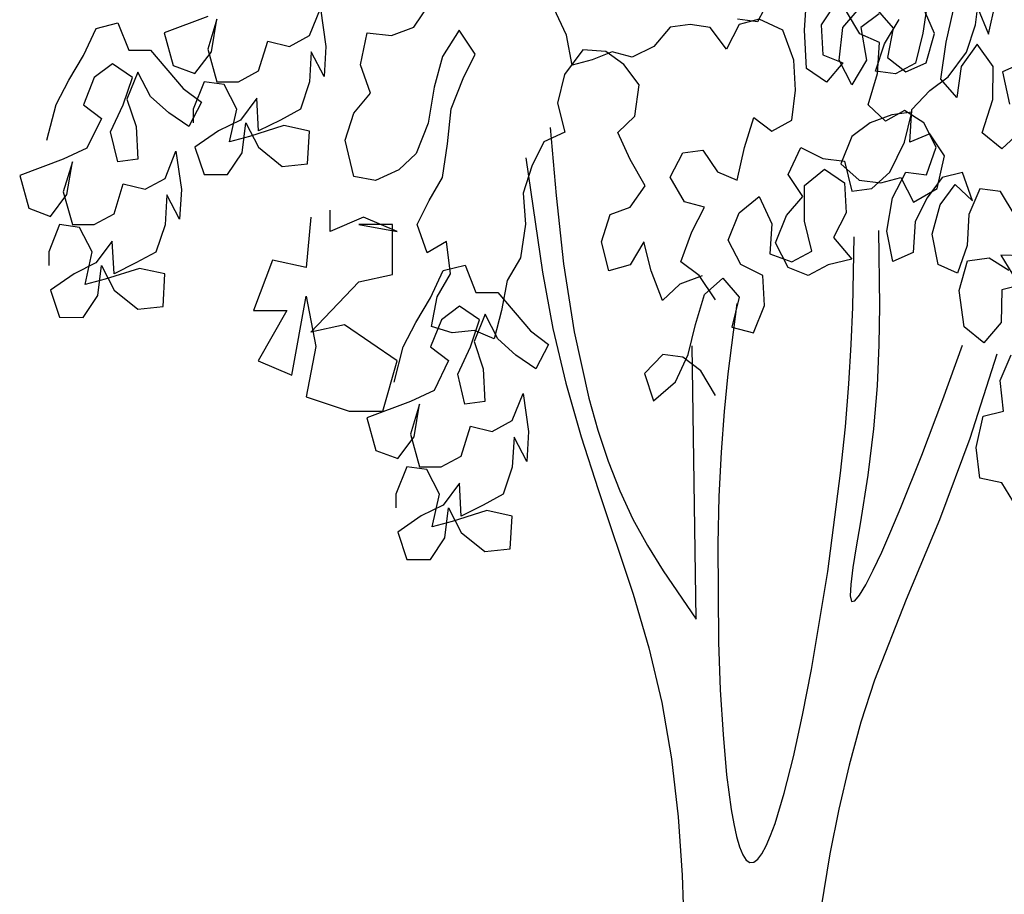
# Model space of a CAD drawing. Header units: metres. Extents: x 197542 to 199322, y 355606 to 356153.
# Tile 7 of 19: x 198999.45 to 199000.78, y 355624.63 to 355625.82. Entities that reach past the tile are written whole.
import ezdxf

# ---------------------------------------------------------------- set-up
doc = ezdxf.new("R2010")
doc.units = ezdxf.units.M

# ---------------------------------------------------------------- blocks, each defined once
blk = doc.blocks.new('boom1')
at = {"color": 88, "true_color": 0x186100}
blk.add_line((-0.05516756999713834, 1.106622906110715), (-0.06205761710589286, 1.416278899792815), dxfattribs=at)
for points in [[(-0.04479893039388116, 1.495828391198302), (-0.08296761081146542, 1.486395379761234), (-0.1121545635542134, 1.467932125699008), (-0.1316659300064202, 1.501360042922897), (-0.1442917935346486, 1.534239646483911), (-0.1671415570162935, 1.508342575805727), (-0.2037138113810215, 1.501554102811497), (-0.2163396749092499, 1.534433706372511), (-0.2014235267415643, 1.565120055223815), (-0.1674958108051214, 1.57350495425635), (-0.1420015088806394, 1.597805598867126), (-0.1673502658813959, 1.627540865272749), (-0.1884580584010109, 1.658324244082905), (-0.159271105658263, 1.676787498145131), (-0.1522885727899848, 1.712263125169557), (-0.1781856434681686, 1.735112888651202), (-0.2088719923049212, 1.750029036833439), (-0.2475404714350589, 1.751722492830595), (-0.2788721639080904, 1.723729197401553), (-0.2911437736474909, 1.691446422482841), (-0.2785179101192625, 1.658566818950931), (-0.3140420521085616, 1.647537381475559), (-0.3342472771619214, 1.620043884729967), (-0.3491634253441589, 1.589357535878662), (-0.3450194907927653, 1.55438170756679), (-0.3535984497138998, 1.516261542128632), (-0.3764482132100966, 1.490364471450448), (-0.3860752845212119, 1.456485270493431), (-0.3983468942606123, 1.424202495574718), (-0.4322260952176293, 1.433829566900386), (-0.4698464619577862, 1.4312820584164), (-0.5053220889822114, 1.438264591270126), (-0.4956950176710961, 1.472143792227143), (-0.4728452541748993, 1.498040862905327), (-0.47963372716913, 1.534613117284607), (-0.512513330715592, 1.521987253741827), (-0.5293801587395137, 1.553818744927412), (-0.509174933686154, 1.581312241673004), (-0.486325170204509, 1.607209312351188), (-0.4777462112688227, 1.645329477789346), (-0.4718117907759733, 1.685046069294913), (-0.4510582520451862, 1.719425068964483), (-0.4308530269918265, 1.746918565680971), (-0.4577982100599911, 1.774009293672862), (-0.4864853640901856, 1.744419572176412), (-0.5003533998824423, 1.709492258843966), (-0.510528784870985, 1.66872755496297), (-0.5312823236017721, 1.6343485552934), (-0.5604692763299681, 1.61588530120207), (-0.6002343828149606, 1.603807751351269), (-0.6373064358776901, 1.608145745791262), (-0.6520285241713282, 1.649507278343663), (-0.6371123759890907, 1.680193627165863), (-0.6089735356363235, 1.702897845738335), (-0.6258403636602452, 1.73472933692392), (-0.6146168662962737, 1.771253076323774), (-0.5733038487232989, 1.76796319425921), (-0.5351351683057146, 1.777396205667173), (-0.5080444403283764, 1.804341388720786)], [(-0.02235823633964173, 1.468424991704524), (-0.05013412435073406, 1.496251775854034), (-0.08101035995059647, 1.511725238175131), (-0.06244503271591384, 1.545687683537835), (-0.04079632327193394, 1.57346922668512), (-0.07477007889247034, 1.579678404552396), (-0.09945692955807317, 1.607502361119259), (-0.07780822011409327, 1.63528390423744), (-0.04382598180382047, 1.638341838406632), (-0.01913630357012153, 1.613606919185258), (0.01483462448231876, 1.604308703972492), (0.02722470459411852, 1.641365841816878), (0.04270099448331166, 1.67533111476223), (0.07357723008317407, 1.659857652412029), (0.1075679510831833, 1.672182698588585), (0.1137771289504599, 1.706156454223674), (0.1107191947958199, 1.740138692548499), (0.09221607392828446, 1.774135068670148), (0.05206989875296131, 1.786527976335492), (0.01808483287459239, 1.780381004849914), (-0.003563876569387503, 1.75259946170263), (-0.03134259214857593, 1.777337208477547), (-0.06531917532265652, 1.780457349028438), (-0.09930141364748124, 1.777399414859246), (-0.1271225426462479, 1.755801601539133), (-0.1642023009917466, 1.743479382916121), (-0.198176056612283, 1.749688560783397), (-0.2321639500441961, 1.74045255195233), (-0.266149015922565, 1.734305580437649), (-0.275385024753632, 1.768293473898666), (-0.2969800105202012, 1.79920364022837)], [(0.4893809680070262, 1.233932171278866), (0.4642424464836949, 1.261348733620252), (0.4268782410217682, 1.266418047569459), (0.421121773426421, 1.301164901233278), (0.4328256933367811, 1.336607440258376), (0.4675725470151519, 1.342363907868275), (0.4618160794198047, 1.377110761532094), (0.4803285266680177, 1.406266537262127)], [(0.4999015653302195, 1.518533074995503), (0.4627112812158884, 1.519237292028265), (0.4878498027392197, 1.491820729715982)], [(0.4990234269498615, 1.485707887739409), (0.4642765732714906, 1.479951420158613), (0.4635723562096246, 1.442761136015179), (0.4338862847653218, 1.41971820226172), (0.4003654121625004, 1.438056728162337), (0.392165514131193, 1.479264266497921), (0.4061389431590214, 1.512611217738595), (0.4431553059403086, 1.51627209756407), (0.4765022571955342, 1.502298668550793)], [(0.4871626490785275, 1.563931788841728), (0.4620241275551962, 1.591348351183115), (0.4269294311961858, 1.594322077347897), (0.4084169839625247, 1.565166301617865), (0.4054432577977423, 1.530071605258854), (0.3892003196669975, 1.498820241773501), (0.3560272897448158, 1.508428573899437), (0.3459057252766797, 1.543001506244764), (0.3598791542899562, 1.576348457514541), (0.3852001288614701, 1.599217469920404), (0.4143559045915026, 1.580705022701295), (0.3977736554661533, 1.61283452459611), (0.3630268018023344, 1.607078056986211), (0.3377058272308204, 1.584209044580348), (0.3169238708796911, 1.557148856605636), (0.3139501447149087, 1.522054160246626), (0.2793772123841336, 1.511932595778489), (0.2692556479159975, 1.546505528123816), (0.2786900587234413, 1.584043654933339), (0.3015676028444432, 1.613373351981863), (0.3366622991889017, 1.610399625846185), (0.3529052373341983, 1.641650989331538), (0.332131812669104, 1.669241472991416), (0.2987848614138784, 1.683214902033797), (0.2664814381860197, 1.670997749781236), (0.2373256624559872, 1.689510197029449), (0.2533946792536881, 1.725126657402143), (0.2563684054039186, 1.760221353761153), (0.2231953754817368, 1.769829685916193), (0.2003263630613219, 1.795150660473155)], [(0.2256473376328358, 1.818019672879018), (0.2797677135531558, 1.776455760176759), (0.2701593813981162, 1.743282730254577), (0.3014107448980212, 1.727039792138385), (0.3359836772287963, 1.737161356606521), (0.3499571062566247, 1.770508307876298), (0.3290097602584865, 1.802463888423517)], [(0.4718490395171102, 1.893409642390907), (0.4419890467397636, 1.874731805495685), (0.4028770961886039, 1.868801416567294), (0.3737213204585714, 1.887313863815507), (0.3466611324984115, 1.908095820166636), (0.3546871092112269, 1.871253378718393), (0.3838428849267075, 1.85274093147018), (0.4109030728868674, 1.831958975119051), (0.423120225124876, 1.799655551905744), (0.4417980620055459, 1.769795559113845), (0.453501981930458, 1.805238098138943), (0.4858054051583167, 1.817455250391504)], [(0.4999356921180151, 1.73713576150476), (0.4653627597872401, 1.727014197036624), (0.4777538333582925, 1.690345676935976)], [(0.4943360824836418, 1.658216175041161), (0.4644760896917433, 1.639538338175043), (0.4309552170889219, 1.657876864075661), (0.4491198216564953, 1.695762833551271), (0.4498240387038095, 1.732953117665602), (0.4225899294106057, 1.758100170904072), (0.3951733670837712, 1.732961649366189), (0.3878345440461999, 1.697693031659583), (0.3607743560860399, 1.718474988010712), (0.3700348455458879, 1.760378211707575), (0.3817387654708, 1.795820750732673), (0.358869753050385, 1.821141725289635), (0.3566002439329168, 1.82323731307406)], [(-0.885441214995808, 1.789746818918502), (-0.9595950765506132, 1.771280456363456), (-0.9441838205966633, 1.734197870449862), (-0.9071238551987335, 1.724896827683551), (-0.8792998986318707, 1.749583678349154), (-0.8699988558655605, 1.786643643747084), (-0.8854751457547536, 1.752678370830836), (-0.8700638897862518, 1.715595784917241), (-0.8329954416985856, 1.715561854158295), (-0.7990047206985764, 1.727886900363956), (-0.7835284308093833, 1.761852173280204), (-0.7464656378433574, 1.755640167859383), (-0.7124749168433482, 1.767965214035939), (-0.6939124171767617, 1.798838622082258), (-0.6846848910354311, 1.755583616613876), (-0.6878050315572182, 1.721607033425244), (-0.7094028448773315, 1.749428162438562), (-0.7125229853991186, 1.71545157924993), (-0.7279964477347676, 1.684575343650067), (-0.7619871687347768, 1.672250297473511), (-0.7990669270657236, 1.659928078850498), (-0.8021220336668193, 1.696999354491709), (-0.8299459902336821, 1.672312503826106), (-0.8670257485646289, 1.659990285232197), (-0.9072001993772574, 1.64149281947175), (-0.8917832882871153, 1.610588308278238), (-0.8516258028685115, 1.610551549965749), (-0.8268908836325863, 1.635241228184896), (-0.8206817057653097, 1.669214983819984), (-0.7990838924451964, 1.641393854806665), (-0.7589461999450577, 1.619733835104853), (-0.7156968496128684, 1.622783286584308), (-0.7125738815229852, 1.65984890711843), (-0.75581474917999, 1.666066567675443), (-0.8145177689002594, 1.653764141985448), (-0.8485028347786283, 1.647617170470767), (-0.8361127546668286, 1.684674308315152), (-0.8577105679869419, 1.712495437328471), (-0.8916871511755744, 1.715615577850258), (-0.9102496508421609, 1.684742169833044), (-0.9102637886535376, 1.669296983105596)], [(-0.02245720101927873, 1.360308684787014), (-0.04714405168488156, 1.388132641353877), (-0.07802028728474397, 1.403606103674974), (-0.1119968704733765, 1.406726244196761), (-0.1429070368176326, 1.385131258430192), (-0.1274901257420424, 1.354226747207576), (-0.09040188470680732, 1.375816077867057), (-0.06875034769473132, 1.406686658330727), (-0.05636309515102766, 1.440654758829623), (-0.04088680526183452, 1.474620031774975), (-0.009979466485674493, 1.493125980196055), (0.01780207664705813, 1.471477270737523), (0.005414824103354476, 1.437509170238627), (0.04247761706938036, 1.431297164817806), (0.06104011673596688, 1.462170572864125), (0.05798218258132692, 1.496152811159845), (0.02092504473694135, 1.508542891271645), (-0.0006727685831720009, 1.536364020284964), (0.01788973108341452, 1.567237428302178), (0.05188610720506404, 1.585740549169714), (0.07348109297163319, 1.554830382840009), (0.07036095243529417, 1.520853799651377), (0.1074209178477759, 1.511552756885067), (0.1414116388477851, 1.523877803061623), (0.1290865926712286, 1.55786852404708), (0.1291233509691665, 1.598026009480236), (0.163119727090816, 1.616529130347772), (0.1970850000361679, 1.601052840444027), (0.2001429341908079, 1.567070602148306), (0.178494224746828, 1.539289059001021), (0.209361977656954, 1.514548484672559), (0.169198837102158, 1.50840716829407), (0.1352081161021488, 1.496082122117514), (0.1012371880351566, 1.50538033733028), (0.07963937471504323, 1.533201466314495), (0.09820187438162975, 1.564074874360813), (0.1260230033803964, 1.585672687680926), (0.1013333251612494, 1.610407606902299), (0.1229848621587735, 1.641278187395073), (0.160042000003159, 1.628888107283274), (0.197107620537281, 1.625765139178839), (0.2094326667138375, 1.591774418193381), (0.2434149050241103, 1.594832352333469), (0.2743222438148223, 1.613338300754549), (0.299065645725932, 1.647295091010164), (0.3114528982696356, 1.681263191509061), (0.2774706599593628, 1.678205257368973), (0.2403937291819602, 1.66897207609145), (0.2094892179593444, 1.653555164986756), (0.1909267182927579, 1.622681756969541), (0.2218001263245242, 1.604119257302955), (0.2588657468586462, 1.60099628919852), (0.2928508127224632, 1.607143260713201), (0.3144486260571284, 1.579322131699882), (0.3546202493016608, 1.594730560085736), (0.3670103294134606, 1.631787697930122), (0.3423206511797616, 1.656522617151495), (0.3083327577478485, 1.647286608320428), (0.3114557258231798, 1.68435222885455), (0.3423658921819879, 1.705947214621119), (0.3732704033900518, 1.721364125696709), (0.4041862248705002, 1.749137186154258), (0.4196596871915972, 1.78001342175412), (0.4258688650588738, 1.813987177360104)], [(0.3393729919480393, 1.810977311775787), (0.3300691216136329, 1.770828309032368), (0.3176818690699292, 1.736860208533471), (0.28369114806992, 1.724535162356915), (0.2497145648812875, 1.727655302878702), (0.2651880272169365, 1.758531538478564), (0.2899257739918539, 1.786310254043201)], [(0.2559520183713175, 1.792519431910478), (0.2250475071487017, 1.777102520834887), (0.2342806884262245, 1.740025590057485), (0.2095429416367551, 1.712246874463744), (0.1879451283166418, 1.740068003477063), (0.1941571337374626, 1.777130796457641), (0.2219782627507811, 1.798728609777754)], [(0.1849182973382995, 1.808029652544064), (0.1570915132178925, 1.780253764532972), (0.1601494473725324, 1.746271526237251), (0.1941203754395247, 1.736973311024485), (0.1662992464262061, 1.715375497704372), (0.1323339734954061, 1.730851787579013), (0.1292845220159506, 1.774101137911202), (0.1324046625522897, 1.808077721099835)], [(0.07062674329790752, 1.811223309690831), (0.04897803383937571, 1.783441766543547), (0.01500145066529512, 1.786561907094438)], [(-1.158761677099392, 1.649584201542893), (-1.143279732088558, 1.689727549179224), (-1.121631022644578, 1.717509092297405), (-1.096893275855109, 1.745287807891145), (-1.075241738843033, 1.776158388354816), (-1.038167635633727, 1.782302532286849), (-1.019661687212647, 1.751395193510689), (-0.9825932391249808, 1.751361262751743), (-0.9270301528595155, 1.708063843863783), (-0.8961539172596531, 1.692590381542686), (-0.917802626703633, 1.664808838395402), (-0.9517678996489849, 1.680285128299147), (-0.9826413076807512, 1.698847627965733), (-1.004239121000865, 1.726668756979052), (-1.022801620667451, 1.695795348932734), (-1.007384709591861, 1.664890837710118), (-1.004329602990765, 1.627819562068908), (-1.038311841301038, 1.624761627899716), (-1.050636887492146, 1.658752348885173), (-1.02898535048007, 1.689622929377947), (-1.013511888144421, 1.720499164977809), (-1.047477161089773, 1.735975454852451), (-1.078381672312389, 1.72055854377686), (-1.096944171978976, 1.689685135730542), (-1.066067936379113, 1.674211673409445), (-1.090811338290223, 1.64025488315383), (-1.130980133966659, 1.627935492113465), (-1.205133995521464, 1.60946912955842), (-1.189722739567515, 1.572386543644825), (-1.152662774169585, 1.563085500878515), (-1.124838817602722, 1.587772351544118), (-1.115537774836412, 1.624832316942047), (-1.131014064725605, 1.590867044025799), (-1.115602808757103, 1.553784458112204), (-1.078534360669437, 1.553750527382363), (-1.044543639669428, 1.566075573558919), (-1.029067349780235, 1.600040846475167), (-0.9920045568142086, 1.593828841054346), (-0.9580138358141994, 1.606153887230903), (-0.9394513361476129, 1.637027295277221), (-0.9302238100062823, 1.59377228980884), (-0.9333439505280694, 1.559795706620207), (-0.9549417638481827, 1.587616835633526), (-0.9580619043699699, 1.553640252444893), (-0.9735353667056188, 1.522764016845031), (-1.007526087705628, 1.510438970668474), (-1.044605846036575, 1.498116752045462), (-1.047660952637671, 1.535188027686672), (-1.075484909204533, 1.510501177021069), (-1.11256466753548, 1.498178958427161), (-1.152739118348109, 1.479681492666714), (-1.137322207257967, 1.448776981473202), (-1.097164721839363, 1.448740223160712), (-1.072429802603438, 1.473429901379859), (-1.066220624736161, 1.507403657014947), (-1.044622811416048, 1.479582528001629), (-1.004485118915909, 1.457922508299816), (-0.9612357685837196, 1.460971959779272), (-0.9581128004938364, 1.498037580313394), (-1.001353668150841, 1.504255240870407), (-1.060056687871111, 1.491952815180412), (-1.09404175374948, 1.48580584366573), (-1.08165167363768, 1.522862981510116), (-1.103249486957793, 1.550684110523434), (-1.137226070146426, 1.553804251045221), (-1.155788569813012, 1.522930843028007), (-1.155802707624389, 1.50748565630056)], [(-0.7100193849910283, 1.562211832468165), (-0.7181663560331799, 1.505256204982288), (-0.7751949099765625, 1.513392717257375), (-0.8077826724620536, 1.456437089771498), (-0.7507540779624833, 1.456437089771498), (-0.799635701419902, 1.399481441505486), (-0.7426071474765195, 1.383208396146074), (-0.7181663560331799, 1.472710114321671), (-0.7018724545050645, 1.415754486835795), (-0.7181663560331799, 1.358798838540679), (-0.644843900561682, 1.34252579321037), (-0.5878153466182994, 1.34252579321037), (-0.5633745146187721, 1.399481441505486), (-0.6529908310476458, 1.44016404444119), (-0.7100193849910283, 1.432027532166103), (-0.6285499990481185, 1.48898315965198), (-0.5715214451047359, 1.497119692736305), (-0.5715214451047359, 1.554075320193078), (-0.6285499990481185, 1.554075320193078), (-0.5633745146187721, 1.545938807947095), (-0.6204030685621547, 1.562211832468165), (-0.677431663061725, 1.545938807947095), (-0.677431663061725, 1.570348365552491)], [(-0.5685870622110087, 1.375094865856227), (-0.5531051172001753, 1.415238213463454), (-0.5314564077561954, 1.443019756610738), (-0.506718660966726, 1.470798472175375), (-0.48506712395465, 1.501669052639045), (-0.4479930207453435, 1.507813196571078), (-0.4294870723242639, 1.476905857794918), (-0.3924186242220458, 1.476871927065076), (-0.3368555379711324, 1.433574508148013), (-0.30597930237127, 1.418101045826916), (-0.3276280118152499, 1.390319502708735), (-0.3615932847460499, 1.405795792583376), (-0.3924666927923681, 1.424358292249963), (-0.4140645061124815, 1.452179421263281), (-0.432627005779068, 1.421306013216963), (-0.4172100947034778, 1.390401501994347), (-0.414154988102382, 1.353330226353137), (-0.4481372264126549, 1.350272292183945), (-0.4604622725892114, 1.384263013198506), (-0.4388107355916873, 1.415133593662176), (-0.4233372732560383, 1.446009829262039), (-0.4573025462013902, 1.461486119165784), (-0.4882070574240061, 1.44606920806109), (-0.5067695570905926, 1.415195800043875), (-0.4758933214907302, 1.399722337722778), (-0.5006367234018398, 1.365765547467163), (-0.5408055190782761, 1.353446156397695), (-0.6149593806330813, 1.334979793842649), (-0.5995481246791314, 1.297897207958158), (-0.5624881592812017, 1.288596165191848), (-0.5346642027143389, 1.313283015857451), (-0.5253631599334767, 1.35034298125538), (-0.5408394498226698, 1.316377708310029), (-0.52542819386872, 1.279295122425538), (-0.4883597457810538, 1.279261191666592), (-0.4543690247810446, 1.291586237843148), (-0.4388927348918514, 1.3255515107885), (-0.4018299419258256, 1.319339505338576), (-0.3678392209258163, 1.331664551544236), (-0.3492767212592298, 1.36253795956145), (-0.3400491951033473, 1.319282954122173), (-0.3431693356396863, 1.28530637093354), (-0.3647671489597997, 1.313127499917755), (-0.3678872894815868, 1.279150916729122), (-0.3833607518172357, 1.24827468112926), (-0.4173514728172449, 1.235949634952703), (-0.4544312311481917, 1.223627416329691), (-0.4574863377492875, 1.260698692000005), (-0.4853102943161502, 1.236011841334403), (-0.522390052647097, 1.22368962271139), (-0.5625645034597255, 1.205192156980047), (-0.5471475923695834, 1.174287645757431), (-0.5069901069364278, 1.174250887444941), (-0.4822551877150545, 1.198940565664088), (-0.4760460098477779, 1.232914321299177), (-0.4544481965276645, 1.205093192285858), (-0.4143105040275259, 1.18343317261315), (-0.3710611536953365, 1.186482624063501), (-0.3679381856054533, 1.223548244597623), (-0.4111790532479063, 1.229765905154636), (-0.4698820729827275, 1.217463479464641), (-0.5038671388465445, 1.211316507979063), (-0.4914770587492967, 1.248373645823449), (-0.51307487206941, 1.276194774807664), (-0.5470514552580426, 1.279314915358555), (-0.5656139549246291, 1.248441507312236), (-0.5656280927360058, 1.232996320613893)]]:
    blk.add_lwpolyline(points, dxfattribs=at)
at = {"color": 88, "true_color": 0x186100, "flags": 128}
for points in [[(-0.3032095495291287, 1.664003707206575), (-0.2932442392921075, 1.58665342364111), (-0.2806099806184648, 1.509398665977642), (-0.2627199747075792, 1.432443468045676), (-0.2378818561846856, 1.357173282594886), (-0.2224996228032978, 1.320829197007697), (-0.204952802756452, 1.285699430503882), (-0.1850995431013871, 1.252049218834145), (-0.1627981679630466, 1.220143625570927), (-0.1380820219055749, 1.19007749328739), (-0.1114874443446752, 1.161456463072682), (-0.05516756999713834, 1.106622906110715)], [(-0.3445498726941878, 1.629597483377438), (-0.3162018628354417, 1.499841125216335), (-0.2985948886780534, 1.436174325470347), (-0.276875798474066, 1.373958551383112), (-0.2506728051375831, 1.313324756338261), (-0.2215966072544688, 1.253703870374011), (-0.1622082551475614, 1.134892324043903), (-0.1355879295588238, 1.074397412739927), (-0.113475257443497, 1.012308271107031), (-0.09700535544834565, 0.9483187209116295), (-0.08567335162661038, 0.8829207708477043), (-0.07874280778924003, 0.8167191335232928), (-0.07547658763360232, 0.7503177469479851), (-0.07583771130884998, 0.6180545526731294)], [(0.01373298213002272, 1.464447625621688), (-0.001229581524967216, 1.38480702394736), (-0.007681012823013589, 1.342157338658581), (-0.01289662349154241, 1.296112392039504), (-0.01649998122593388, 1.245765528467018), (-0.01839238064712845, 1.191970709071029), (-0.01717315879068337, 1.080772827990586), (-0.01412710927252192, 1.026744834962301), (-0.009500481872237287, 0.9760141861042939), (-0.003326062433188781, 0.9302684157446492), (0.004363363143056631, 0.8911950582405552), (0.008765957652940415, 0.874687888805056), (0.01353500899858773, 0.860481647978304), (0.01866641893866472, 0.8487872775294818), (0.02415608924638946, 0.839815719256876), (0.02999992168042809, 0.8337779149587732), (0.03619368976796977, 0.8308833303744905), (0.04272177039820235, 0.8312102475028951), (0.04954833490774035, 0.8346043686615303), (0.05663548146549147, 0.8408875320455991), (0.06394530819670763, 0.8498815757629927), (0.07143991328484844, 0.8614083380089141), (0.07908139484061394, 0.8752896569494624), (0.09465338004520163, 0.9094033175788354), (0.1103580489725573, 0.9507972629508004), (0.1258921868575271, 0.9980461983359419), (0.1409525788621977, 1.04972482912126), (0.1684392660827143, 1.160669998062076), (0.1903923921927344, 1.272230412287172), (0.1985358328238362, 1.324678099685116), (0.2044589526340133, 1.37321844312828), (0.2084348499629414, 1.418128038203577), (0.2109497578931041, 1.460312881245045), (0.2135445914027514, 1.540141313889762)]]:
    blk.add_lwpolyline(points, dxfattribs=at)
at = {"color": 88, "true_color": 0x186100, "extrusion": (0, 0, -1), "flags": 128}
for points in [[(-0.2548849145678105, 1.547022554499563), (-0.2564100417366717, 1.461740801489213), (-0.2554060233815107, 1.417447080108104), (-0.2522821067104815, 1.371169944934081), (-0.2463316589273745, 1.322248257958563), (-0.2368480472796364, 1.27002088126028), (-0.2237112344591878, 1.214845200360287), (-0.2170452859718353, 1.188537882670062), (-0.211429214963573, 1.165114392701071), (-0.2077025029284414, 1.146103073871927), (-0.2067043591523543, 1.133031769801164), (-0.2090055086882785, 1.126935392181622), (-0.2144052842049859, 1.127432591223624), (-0.2225653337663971, 1.133889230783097), (-0.2331473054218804, 1.145671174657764), (-0.2458128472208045, 1.162144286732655), (-0.2602236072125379, 1.182674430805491), (-0.276041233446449, 1.206627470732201), (-0.2929273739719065, 1.233369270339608), (-0.3285517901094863, 1.292682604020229), (-0.3643900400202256, 1.355541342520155), (-0.3978305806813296, 1.417044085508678)], [(-0.4558115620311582, 1.406922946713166), (-0.4101474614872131, 1.311570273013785), (-0.3582912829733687, 1.219125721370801), (-0.3016587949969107, 1.128959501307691), (-0.2480473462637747, 1.037541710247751), (-0.2250602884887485, 0.9901468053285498), (-0.2050604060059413, 0.9414254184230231), (-0.1876261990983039, 0.8915646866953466), (-0.1723300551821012, 0.8407545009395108), (-0.1464415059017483, 0.7370453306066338), (-0.123973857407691, 0.6318170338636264)]]:
    blk.add_lwpolyline(points, dxfattribs=at)

msp = doc.modelspace()

# ---------------------------------------------------------------- block references
at = {"xscale": 0.8, "yscale": 1.2}
msp.add_blockref('boom1', (199000.4099504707, 355623.6796852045), dxfattribs=at)

doc.saveas('drawing.dxf')
